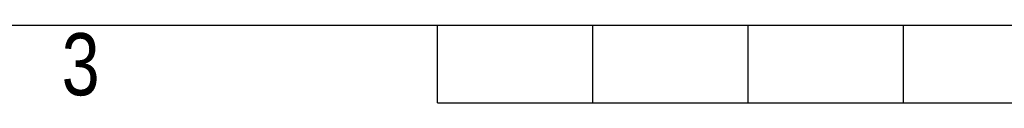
# Model space of a CAD drawing. Header units: millimetres. Extents: x 0 to 420, y 0 to 297.
# Tile 7 of 103: x 130 to 196, y 0 to 5. Entities that reach past the tile are written whole.
import ezdxf

# ---------------------------------------------------------------- set-up
doc = ezdxf.new("R2010")
doc.units = ezdxf.units.MM
doc.layers.add('CARTIGLIO', color=140, linetype='Continuous')
doc.styles.add('SLDTEXTSTYLE2', font='TXT', dxfattribs={"width": 0.821468})

msp = doc.modelspace()

# ---------------------------------------------------------------- linework, layer by layer
at = {"layer": 'CARTIGLIO', "linetype": 'Continuous'}
for p, q in [((5.18012, 5.171), (414.8274, 5.171)), ((158.2616, -0.00321), (158.2616, 5.171)), ((168.61003, -0.00321), (168.61003, 5.171)), ((178.95846, -0.00321), (178.95846, 5.171)), ((189.30689, -0.00321), (189.30689, 5.171)), ((158.2616, -0.00321), (261.74592, -0.00321))]:
    msp.add_line(p, q, dxfattribs=at)

# ---------------------------------------------------------------- texts
at = {"layer": 'CARTIGLIO', "insert": (134.49186, 4.63707), "char_height": 4.13937, "attachment_point": 2, "style": 'SLDTEXTSTYLE2'}
msp.add_mtext('3', dxfattribs=at)

doc.saveas('drawing.dxf')
